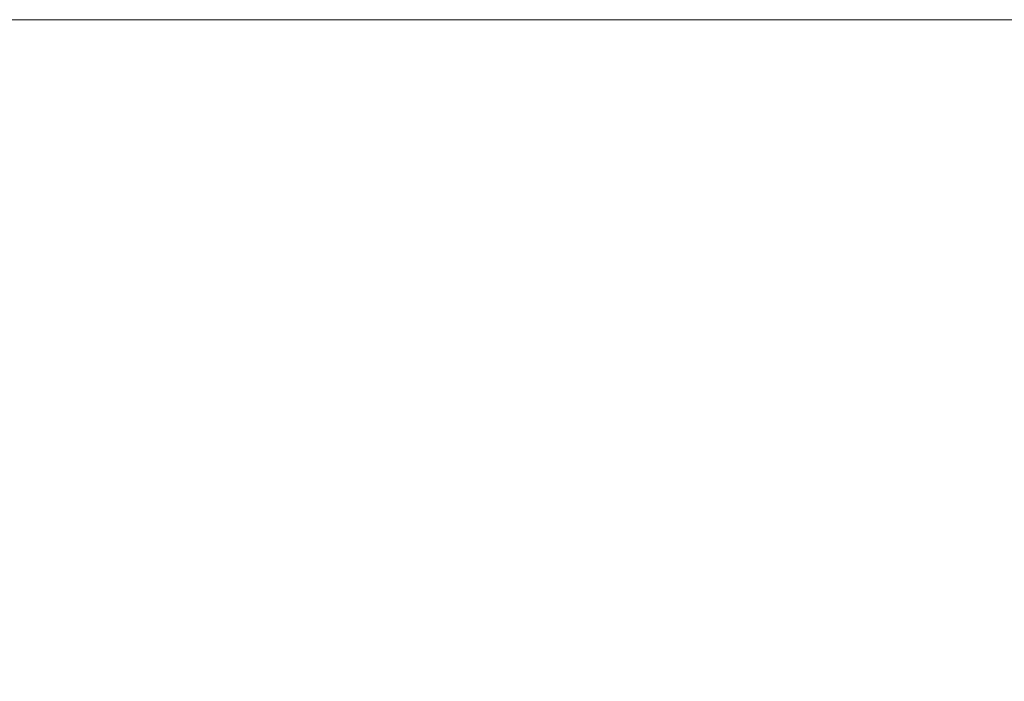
# Model space of a CAD drawing. Header units: centimetres. Extents: x -26.3 to 27.5, y 4.2 to 67.9.
# Tile 213 of 256: x -8.1744 to -8.1524, y 5.9854 to 6.0002. Entities that reach past the tile are written whole.
import ezdxf

# ---------------------------------------------------------------- set-up
doc = ezdxf.new("R2010")
doc.units = ezdxf.units.CM
doc.header["$LTSCALE"] = 2.54
doc.layers.add('Lucido design-1', color=7, linetype='Continuous')

# ---------------------------------------------------------------- blocks, each defined once
blk = doc.blocks.new('Gruppo-2-1')
at = {"color": 7, "linetype": 'Continuous', "lineweight": 9}
for points, invisible_edges in [([(27.113463, 6.000165, -1111.111089), (27.113463, 6.000212, -1111.114164), (-25.986537, 6.000212, -1111.114164), (-25.986537, 6.000165, -1111.111089)], 8), ([(-25.986537, 6.000212, -1111.114164), (9.213463, 6.000212, -1111.314164), (-8.086537, 6.000212, -1111.314164)], 9), ([(-8.086537, 6.000212, -1111.314164), (-8.087627, 6.000212, -1111.314167), (-25.986537, 6.000212, -1111.114164)], 10), ([(9.213463, 6.000212, -1111.314164), (-25.986537, 6.000212, -1111.114164), (27.113463, 6.000212, -1111.114164)], 9), ([(-8.087627, 6.000212, -1111.314167), (-8.09308, 6.000212, -1111.314304), (-8.095487, 6.000212, -1111.314364), (-25.986537, 6.000212, -1111.114164)], 12), ([(-8.095487, 6.000212, -1111.314364), (-8.099615, 6.000212, -1111.314634), (-8.103637, 6.000212, -1111.314896), (-25.986537, 6.000212, -1111.114164)], 12), ([(-8.103637, 6.000212, -1111.314896), (-8.111765, 6.000212, -1111.315761), (-25.986537, 6.000212, -1111.114164)], 10), ([(-8.111765, 6.000212, -1111.315761), (-8.119859, 6.000212, -1111.316959), (-25.986537, 6.000212, -1111.114164)], 10), ([(-8.119859, 6.000212, -1111.316959), (-8.127904, 6.000212, -1111.318489), (-25.986537, 6.000212, -1111.114164)], 10), ([(-8.127904, 6.000212, -1111.318489), (-8.131943, 6.000212, -1111.319429), (-8.135887, 6.000212, -1111.320348), (-25.986537, 6.000212, -1111.114164)], 12), ([(-8.135887, 6.000212, -1111.320348), (-8.143794, 6.000212, -1111.322535), (-25.986537, 6.000212, -1111.114164)], 10), ([(-8.143794, 6.000212, -1111.322535), (-8.151611, 6.000212, -1111.325047), (-25.986537, 6.000212, -1111.114164)], 10), ([(-8.151611, 6.000212, -1111.325047), (-8.159326, 6.000212, -1111.32788), (-25.986537, 6.000212, -1111.114164)], 10), ([(-8.159326, 6.000212, -1111.32788), (-8.163058, 6.000212, -1111.329427), (-8.166924, 6.000212, -1111.33103), (-25.986537, 6.000212, -1111.114164)], 12), ([(-8.166924, 6.000212, -1111.33103), (-8.174393, 6.000212, -1111.334494), (-25.986537, 6.000212, -1111.114164)], 10), ([(27.113463, 6.000165, -1147.211089), (27.113463, 6.000212, -1147.214164), (-25.986537, 6.000212, -1147.214164), (-25.986537, 6.000165, -1147.211089)], 8), ([(-25.986537, 6.000212, -1147.214164), (9.213463, 6.000212, -1147.414164), (-8.086537, 6.000212, -1147.414164)], 9), ([(-25.986537, 6.000212, -1147.214164), (-8.095487, 6.000212, -1147.414364), (-8.099349, 6.000212, -1147.414616)], 9), ([(-8.086537, 6.000212, -1147.414164), (-8.087627, 6.000212, -1147.414167), (-25.986537, 6.000212, -1147.214164)], 10), ([(9.213463, 6.000212, -1147.414164), (-25.986537, 6.000212, -1147.214164), (27.113463, 6.000212, -1147.214164)], 9), ([(-8.087627, 6.000212, -1147.414167), (-8.092947, 6.000212, -1147.414301), (-8.095487, 6.000212, -1147.414364), (-25.986537, 6.000212, -1147.214164)], 12), ([(-8.099349, 6.000212, -1147.414616), (-8.103637, 6.000212, -1147.414896), (-25.986537, 6.000212, -1147.214164)], 10), ([(-8.103637, 6.000212, -1147.414896), (-8.111765, 6.000212, -1147.415761), (-25.986537, 6.000212, -1147.214164)], 10), ([(-8.111765, 6.000212, -1147.415761), (-8.119859, 6.000212, -1147.416959), (-25.986537, 6.000212, -1147.214164)], 10), ([(-8.119859, 6.000212, -1147.416959), (-8.127904, 6.000212, -1147.418489), (-25.986537, 6.000212, -1147.214164)], 10), ([(-8.127904, 6.000212, -1147.418489), (-8.135887, 6.000212, -1147.420348), (-25.986537, 6.000212, -1147.214164)], 10), ([(-25.986537, 6.000212, -1147.214164), (-8.151611, 6.000212, -1147.425047), (-8.155596, 6.000212, -1147.42651)], 9), ([(-8.135887, 6.000212, -1147.420348), (-8.143794, 6.000212, -1147.422535), (-25.986537, 6.000212, -1147.214164)], 10), ([(-8.143794, 6.000212, -1147.422535), (-8.151611, 6.000212, -1147.425047), (-25.986537, 6.000212, -1147.214164)], 10), ([(-8.155596, 6.000212, -1147.42651), (-8.159326, 6.000212, -1147.42788), (-25.986537, 6.000212, -1147.214164)], 10), ([(-8.159326, 6.000212, -1147.42788), (-8.166924, 6.000212, -1147.43103), (-25.986537, 6.000212, -1147.214164)], 10), ([(-8.166924, 6.000212, -1147.43103), (-8.174393, 6.000212, -1147.434494), (-25.986537, 6.000212, -1147.214164)], 10), ([(-25.986537, 6.000165, -1111.111089), (-25.986537, 6.000098, -1111.109803), (27.113463, 6.000098, -1111.109803), (27.113463, 6.000165, -1111.111089)], 10), ([(-25.986537, 6.000165, -1147.211089), (-25.986537, 6.000098, -1147.209803), (27.113463, 6.000098, -1147.209803), (27.113463, 6.000165, -1147.211089)], 10), ([(27.113463, 5.999951, -1111.106944), (27.113463, 6.000098, -1111.109803), (-25.986537, 6.000098, -1111.109803), (-25.986537, 5.999951, -1111.106944)], 10), ([(27.113463, 5.999951, -1147.206944), (27.113463, 6.000098, -1147.209803), (-25.986537, 6.000098, -1147.209803), (-25.986537, 5.999951, -1147.206944)], 10), ([(-8.173578, 6.000161, -1111.337664), (-8.179306, 6.000161, -1111.340606), (-8.181719, 6.000212, -1111.338265), (-8.174393, 6.000212, -1111.334494)], 11), ([(-8.171895, 6.000158, -1147.436918), (-8.177532, 6.000158, -1147.439745), (-8.181719, 6.000212, -1147.438265), (-8.174393, 6.000212, -1147.434494)], 11), ([(-8.172161, 6.000007, -1111.340536), (-8.177796, 6.000007, -1111.34343), (-8.179306, 6.000161, -1111.340606), (-8.173578, 6.000161, -1111.337664)], 15), ([(-8.170476, 5.999998, -1147.439863), (-8.17602, 5.999998, -1147.442643), (-8.177532, 6.000158, -1147.439745), (-8.171895, 6.000158, -1147.436918)], 15), ([(-8.167756, 6.000161, -1111.334911), (-8.173578, 6.000161, -1111.337664), (-8.174393, 6.000212, -1111.334494), (-8.166924, 6.000212, -1111.33103)], 11), ([(-8.16617, 6.000158, -1147.434273), (-8.171895, 6.000158, -1147.436918), (-8.174393, 6.000212, -1147.434494), (-8.166924, 6.000212, -1147.43103)], 11), ([(-8.166435, 6.000007, -1111.337827), (-8.172161, 6.000007, -1111.340536), (-8.173578, 6.000161, -1111.337664), (-8.167756, 6.000161, -1111.334911)], 15), ([(-8.164847, 5.999998, -1147.437262), (-8.170476, 5.999998, -1147.439863), (-8.171895, 6.000158, -1147.436918), (-8.16617, 6.000158, -1147.434273)], 15), ([(-8.161848, 6.000161, -1111.332349), (-8.167756, 6.000161, -1111.334911), (-8.166924, 6.000212, -1111.33103), (-8.163058, 6.000212, -1111.329427)], 11), ([(-8.160622, 6.000007, -1111.335307), (-8.166435, 6.000007, -1111.337827), (-8.167756, 6.000161, -1111.334911), (-8.161848, 6.000161, -1111.332349)], 15), ([(-8.160363, 6.000158, -1147.431813), (-8.16617, 6.000158, -1147.434273), (-8.166924, 6.000212, -1147.43103), (-8.159326, 6.000212, -1147.42788)], 11), ([(-8.159136, 5.999998, -1147.434843), (-8.164847, 5.999998, -1147.437262), (-8.16617, 6.000158, -1147.434273), (-8.160363, 6.000158, -1147.431813)], 15), ([(-8.155858, 6.000161, -1111.329983), (-8.161848, 6.000161, -1111.332349), (-8.163058, 6.000212, -1111.329427), (-8.159326, 6.000212, -1111.32788)], 11), ([(-8.154731, 6.000007, -1111.332979), (-8.160622, 6.000007, -1111.335307), (-8.161848, 6.000161, -1111.332349), (-8.155858, 6.000161, -1111.329983)], 15), ([(-8.15448, 6.000158, -1147.429541), (-8.160363, 6.000158, -1147.431813), (-8.159326, 6.000212, -1147.42788), (-8.155596, 6.000212, -1147.42651)], 11), ([(-8.153352, 5.999998, -1147.432608), (-8.159136, 5.999998, -1147.434843), (-8.160363, 6.000158, -1147.431813), (-8.15448, 6.000158, -1147.429541)], 15), ([(-8.149795, 6.000161, -1111.327813), (-8.155858, 6.000161, -1111.329983), (-8.159326, 6.000212, -1111.32788), (-8.151611, 6.000212, -1111.325047)], 11), ([(-8.148766, 6.000007, -1111.330845), (-8.154731, 6.000007, -1111.332979), (-8.155858, 6.000161, -1111.329983), (-8.149795, 6.000161, -1111.327813)], 15), ([(-8.148528, 6.000158, -1147.427458), (-8.15448, 6.000158, -1147.429541), (-8.155596, 6.000212, -1147.42651), (-8.151611, 6.000212, -1147.425047)], 11), ([(-8.147498, 5.999998, -1147.43056), (-8.153352, 5.999998, -1147.432608), (-8.15448, 6.000158, -1147.429541), (-8.148528, 6.000158, -1147.427458)], 15), ([(-25.986537, 5.999951, -1111.106944), (-25.986537, 5.999812, -1111.10545), (27.113463, 5.999812, -1111.10545), (27.113463, 5.999951, -1111.106944)], 10), ([(-25.986537, 5.999951, -1147.206944), (-25.986537, 5.999812, -1147.20545), (27.113463, 5.999812, -1147.20545), (27.113463, 5.999951, -1147.206944)], 10), ([(-8.170748, 5.99975, -1111.343401), (-8.17629, 5.99975, -1111.346248), (-8.177796, 6.000007, -1111.34343), (-8.172161, 6.000007, -1111.340536)], 15), ([(-8.169061, 5.99973, -1147.442801), (-8.174511, 5.99973, -1147.445534), (-8.17602, 5.999998, -1147.442643), (-8.170476, 5.999998, -1147.439863)], 15), ([(-8.165116, 5.99975, -1111.340738), (-8.170748, 5.99975, -1111.343401), (-8.172161, 6.000007, -1111.340536), (-8.166435, 6.000007, -1111.337827)], 15), ([(-8.163526, 5.99973, -1147.440244), (-8.169061, 5.99973, -1147.442801), (-8.170476, 5.999998, -1147.439863), (-8.164847, 5.999998, -1147.437262)], 15), ([(-8.159399, 5.99975, -1111.338259), (-8.165116, 5.99975, -1111.340738), (-8.166435, 6.000007, -1111.337827), (-8.160622, 6.000007, -1111.335307)], 15), ([(-8.157913, 5.99973, -1147.437866), (-8.163526, 5.99973, -1147.440244), (-8.164847, 5.999998, -1147.437262), (-8.159136, 5.999998, -1147.434843)], 15), ([(-8.153605, 5.99975, -1111.33597), (-8.159399, 5.99975, -1111.338259), (-8.160622, 6.000007, -1111.335307), (-8.154731, 6.000007, -1111.332979)], 15), ([(-8.152225, 5.99973, -1147.435669), (-8.157913, 5.99973, -1147.437866), (-8.159136, 5.999998, -1147.434843), (-8.153352, 5.999998, -1147.432608)], 15), ([(-8.147739, 5.99975, -1111.333871), (-8.153605, 5.99975, -1111.33597), (-8.154731, 6.000007, -1111.332979), (-8.148766, 6.000007, -1111.330845)], 15), ([(-8.14647, 5.99973, -1147.433655), (-8.152225, 5.99973, -1147.435669), (-8.153352, 5.999998, -1147.432608), (-8.147498, 5.999998, -1147.43056)], 15), ([(27.113463, 5.999565, -1111.102807), (27.113463, 5.999812, -1111.10545), (-25.986537, 5.999812, -1111.10545), (-25.986537, 5.999565, -1111.102807)], 10), ([(27.113463, 5.999565, -1147.202807), (27.113463, 5.999812, -1147.20545), (-25.986537, 5.999812, -1147.20545), (-25.986537, 5.999565, -1147.202807)], 10), ([(-8.173008, 5.999356, -1147.448417), (-8.178276, 5.999356, -1147.451273), (-8.179871, 5.99973, -1147.448441), (-8.174511, 5.99973, -1147.445534)], 15), ([(-8.169339, 5.999391, -1111.346258), (-8.174789, 5.999391, -1111.349057), (-8.17629, 5.99975, -1111.346248), (-8.170748, 5.99975, -1111.343401)], 15), ([(-8.167651, 5.999356, -1147.44573), (-8.173008, 5.999356, -1147.448417), (-8.174511, 5.99973, -1147.445534), (-8.169061, 5.99973, -1147.442801)], 15), ([(-8.163801, 5.999391, -1111.343639), (-8.169339, 5.999391, -1111.346258), (-8.170748, 5.99975, -1111.343401), (-8.165116, 5.99975, -1111.340738)], 15), ([(-8.162211, 5.999356, -1147.443217), (-8.167651, 5.999356, -1147.44573), (-8.169061, 5.99973, -1147.442801), (-8.163526, 5.99973, -1147.440244)], 15), ([(-8.15818, 5.999391, -1111.341202), (-8.163801, 5.999391, -1111.343639), (-8.165116, 5.99975, -1111.340738), (-8.159399, 5.99975, -1111.338259)], 15), ([(-8.156693, 5.999356, -1147.440879), (-8.162211, 5.999356, -1147.443217), (-8.163526, 5.99973, -1147.440244), (-8.157913, 5.99973, -1147.437866)], 15), ([(-8.152483, 5.999391, -1111.338951), (-8.15818, 5.999391, -1111.341202), (-8.159399, 5.99975, -1111.338259), (-8.153605, 5.99975, -1111.33597)], 15), ([(-8.151102, 5.999356, -1147.43872), (-8.156693, 5.999356, -1147.440879), (-8.157913, 5.99973, -1147.437866), (-8.152225, 5.99973, -1147.435669)], 15), ([(-8.146715, 5.999391, -1111.336887), (-8.152483, 5.999391, -1111.338951), (-8.153605, 5.99975, -1111.33597), (-8.147739, 5.99975, -1111.333871)], 15), ([(-25.986537, 5.999565, -1111.102807), (-25.986537, 5.999336, -1111.101114), (27.113463, 5.999336, -1111.101114), (27.113463, 5.999565, -1111.102807)], 10), ([(-25.986537, 5.999565, -1147.202807), (-25.986537, 5.999336, -1147.201114), (27.113463, 5.999336, -1147.201114), (27.113463, 5.999565, -1147.202807)], 10), ([(27.113463, 5.999007, -1111.098686), (27.113463, 5.999336, -1111.101114), (-25.986537, 5.999336, -1111.101114), (-25.986537, 5.999007, -1111.098686)], 10), ([(27.113463, 5.999007, -1147.198686), (27.113463, 5.999336, -1147.201114), (-25.986537, 5.999336, -1147.201114), (-25.986537, 5.999007, -1147.198686)], 10), ([(-8.173293, 5.99893, -1111.351855), (-8.178557, 5.99893, -1111.354781), (-8.180144, 5.999391, -1111.352033), (-8.174789, 5.999391, -1111.349057)], 15), ([(-8.171511, 5.998876, -1147.451286), (-8.176687, 5.998876, -1147.454094), (-8.178276, 5.999356, -1147.451273), (-8.173008, 5.999356, -1147.448417)], 15), ([(-8.167936, 5.99893, -1111.349104), (-8.173293, 5.99893, -1111.351855), (-8.174789, 5.999391, -1111.349057), (-8.169339, 5.999391, -1111.346258)], 15), ([(-8.166246, 5.998876, -1147.448647), (-8.171511, 5.998876, -1147.451286), (-8.173008, 5.999356, -1147.448417), (-8.167651, 5.999356, -1147.44573)], 15), ([(-8.162492, 5.99893, -1111.346529), (-8.167936, 5.99893, -1111.349104), (-8.169339, 5.999391, -1111.346258), (-8.163801, 5.999391, -1111.343639)], 15), ([(-8.1609, 5.998876, -1147.446177), (-8.166246, 5.998876, -1147.448647), (-8.167651, 5.999356, -1147.44573), (-8.162211, 5.999356, -1147.443217)], 15), ([(-8.156966, 5.99893, -1111.344133), (-8.162492, 5.99893, -1111.346529), (-8.163801, 5.999391, -1111.343639), (-8.15818, 5.999391, -1111.341202)], 15), ([(-8.155478, 5.998876, -1147.44388), (-8.1609, 5.998876, -1147.446177), (-8.162211, 5.999356, -1147.443217), (-8.156693, 5.999356, -1147.440879)], 15), ([(-8.151365, 5.99893, -1111.34192), (-8.156966, 5.99893, -1111.344133), (-8.15818, 5.999391, -1111.341202), (-8.152483, 5.999391, -1111.338951)], 15), ([(-8.149985, 5.998876, -1147.441758), (-8.155478, 5.998876, -1147.44388), (-8.156693, 5.999356, -1147.440879), (-8.151102, 5.999356, -1147.43872)], 15), ([(-8.145695, 5.99893, -1111.339891), (-8.151365, 5.99893, -1111.34192), (-8.152483, 5.999391, -1111.338951), (-8.146715, 5.999391, -1111.336887)], 15), ([(-25.986537, 5.999007, -1111.098686), (-25.986537, 5.998672, -1111.096803), (27.113463, 5.998672, -1111.096803), (27.113463, 5.999007, -1111.098686)], 10), ([(-25.986537, 5.999007, -1147.198686), (-25.986537, 5.998672, -1147.196803), (27.113463, 5.998672, -1147.196803), (27.113463, 5.999007, -1147.198686)], 10), ([(-8.171806, 5.998368, -1111.354638), (-8.176979, 5.998368, -1111.357514), (-8.178557, 5.99893, -1111.354781), (-8.173293, 5.99893, -1111.351855)], 15), ([(-8.170021, 5.998291, -1147.454141), (-8.175107, 5.998291, -1147.456899), (-8.176687, 5.998876, -1147.454094), (-8.171511, 5.998876, -1147.451286)], 15), ([(-8.16654, 5.998368, -1111.351934), (-8.171806, 5.998368, -1111.354638), (-8.173293, 5.99893, -1111.351855), (-8.167936, 5.99893, -1111.349104)], 15), ([(-8.164849, 5.998291, -1147.451547), (-8.170021, 5.998291, -1147.454141), (-8.171511, 5.998876, -1147.451286), (-8.166246, 5.998876, -1147.448647)], 15), ([(-8.16119, 5.998368, -1111.349403), (-8.16654, 5.998368, -1111.351934), (-8.167936, 5.99893, -1111.349104), (-8.162492, 5.99893, -1111.346529)], 15), ([(-8.159597, 5.998291, -1147.449121), (-8.164849, 5.998291, -1147.451547), (-8.166246, 5.998876, -1147.448647), (-8.1609, 5.998876, -1147.446177)], 15), ([(-8.155759, 5.998368, -1111.347049), (-8.16119, 5.998368, -1111.349403), (-8.162492, 5.99893, -1111.346529), (-8.156966, 5.99893, -1111.344133)], 15), ([(-8.15427, 5.998291, -1147.446864), (-8.159597, 5.998291, -1147.449121), (-8.1609, 5.998876, -1147.446177), (-8.155478, 5.998876, -1147.44388)], 15), ([(-8.150254, 5.998368, -1111.344873), (-8.155759, 5.998368, -1111.347049), (-8.156966, 5.99893, -1111.344133), (-8.151365, 5.99893, -1111.34192)], 15), ([(-8.148873, 5.998291, -1147.444779), (-8.15427, 5.998291, -1147.446864), (-8.155478, 5.998876, -1147.44388), (-8.149985, 5.998876, -1147.441758)], 15), ([(27.113463, 5.998277, -1111.094589), (27.113463, 5.998672, -1111.096803), (-25.986537, 5.998672, -1111.096803), (-25.986537, 5.998277, -1111.094589)], 10), ([(27.113463, 5.998277, -1147.194589), (27.113463, 5.998672, -1147.196803), (-25.986537, 5.998672, -1147.196803), (-25.986537, 5.998277, -1147.194589)], 10), ([(-8.170327, 5.997705, -1111.357404), (-8.175411, 5.997705, -1111.36023), (-8.176979, 5.998368, -1111.357514), (-8.171806, 5.998368, -1111.354638)], 15), ([(-8.165153, 5.997705, -1111.354747), (-8.170327, 5.997705, -1111.357404), (-8.171806, 5.998368, -1111.354638), (-8.16654, 5.998368, -1111.351934)], 15), ([(-8.159895, 5.997705, -1111.35226), (-8.165153, 5.997705, -1111.354747), (-8.16654, 5.998368, -1111.351934), (-8.16119, 5.998368, -1111.349403)], 15), ([(-8.154559, 5.997705, -1111.349946), (-8.159895, 5.997705, -1111.35226), (-8.16119, 5.998368, -1111.349403), (-8.155759, 5.998368, -1111.347049)], 15), ([(-8.149149, 5.997705, -1111.347809), (-8.154559, 5.997705, -1111.349946), (-8.155759, 5.998368, -1111.347049), (-8.150254, 5.998368, -1111.344873)], 15), ([(-25.986537, 5.998277, -1111.094589), (-25.986537, 5.99782, -1111.092525), (27.113463, 5.99782, -1111.092525), (27.113463, 5.998277, -1111.094589)], 10), ([(-25.986537, 5.998277, -1147.194589), (-25.986537, 5.99782, -1147.192525), (27.113463, 5.99782, -1147.192525), (27.113463, 5.998277, -1147.194589)], 10), ([(-8.173538, 5.9976, -1147.459686), (-8.178444, 5.9976, -1147.462554), (-8.180103, 5.998291, -1147.459818), (-8.175107, 5.998291, -1147.456899)], 15), ([(-8.168542, 5.9976, -1147.456977), (-8.173538, 5.9976, -1147.459686), (-8.175107, 5.998291, -1147.456899), (-8.170021, 5.998291, -1147.454141)], 15), ([(-8.163462, 5.9976, -1147.454429), (-8.168542, 5.9976, -1147.456977), (-8.170021, 5.998291, -1147.454141), (-8.164849, 5.998291, -1147.451547)], 15), ([(-8.158302, 5.9976, -1147.452046), (-8.163462, 5.9976, -1147.454429), (-8.164849, 5.998291, -1147.451547), (-8.159597, 5.998291, -1147.449121)], 15), ([(-8.153069, 5.9976, -1147.449829), (-8.158302, 5.9976, -1147.452046), (-8.159597, 5.998291, -1147.449121), (-8.15427, 5.998291, -1147.446864)], 15), ([(-8.147768, 5.9976, -1147.447781), (-8.153069, 5.9976, -1147.449829), (-8.15427, 5.998291, -1147.446864), (-8.148873, 5.998291, -1147.444779)], 15), ([(27.113463, 5.997377, -1111.090522), (27.113463, 5.99782, -1111.092525), (-25.986537, 5.99782, -1111.092525), (-25.986537, 5.997377, -1111.090522)], 10), ([(27.113463, 5.997377, -1147.190522), (27.113463, 5.99782, -1147.192525), (-25.986537, 5.99782, -1147.192525), (-25.986537, 5.997377, -1147.190522)], 10), ([(-8.173855, 5.996941, -1111.362926), (-8.178756, 5.996941, -1111.365864), (-8.1804, 5.997705, -1111.36322), (-8.175411, 5.997705, -1111.36023)], 15), ([(-8.16886, 5.996941, -1111.36015), (-8.173855, 5.996941, -1111.362926), (-8.175411, 5.997705, -1111.36023), (-8.170327, 5.997705, -1111.357404)], 15), ([(-8.163776, 5.996941, -1111.357539), (-8.16886, 5.996941, -1111.36015), (-8.170327, 5.997705, -1111.357404), (-8.165153, 5.997705, -1111.354747)], 15), ([(-8.15861, 5.996941, -1111.355096), (-8.163776, 5.996941, -1111.357539), (-8.165153, 5.997705, -1111.354747), (-8.159895, 5.997705, -1111.35226)], 15), ([(-8.153367, 5.996941, -1111.352823), (-8.15861, 5.996941, -1111.355096), (-8.159895, 5.997705, -1111.35226), (-8.154559, 5.997705, -1111.349946)], 15), ([(-8.148052, 5.996941, -1111.350722), (-8.153367, 5.996941, -1111.352823), (-8.154559, 5.997705, -1111.349946), (-8.149149, 5.997705, -1111.347809)], 15), ([(-8.17198, 5.996805, -1147.462452), (-8.176799, 5.996805, -1147.465268), (-8.178444, 5.9976, -1147.462554), (-8.173538, 5.9976, -1147.459686)], 15), ([(-8.167074, 5.996805, -1147.459791), (-8.17198, 5.996805, -1147.462452), (-8.173538, 5.9976, -1147.459686), (-8.168542, 5.9976, -1147.456977)], 15), ([(-8.162084, 5.996805, -1147.457289), (-8.167074, 5.996805, -1147.459791), (-8.168542, 5.9976, -1147.456977), (-8.163462, 5.9976, -1147.454429)], 15), ([(-8.157017, 5.996805, -1147.454948), (-8.162084, 5.996805, -1147.457289), (-8.163462, 5.9976, -1147.454429), (-8.158302, 5.9976, -1147.452046)], 15), ([(-8.151878, 5.996805, -1147.452771), (-8.157017, 5.996805, -1147.454948), (-8.158302, 5.9976, -1147.452046), (-8.153069, 5.9976, -1147.449829)], 15), ([(-8.146672, 5.996805, -1147.45076), (-8.151878, 5.996805, -1147.452771), (-8.153069, 5.9976, -1147.449829), (-8.147768, 5.9976, -1147.447781)], 15), ([(-25.986537, 5.997377, -1111.090522), (-25.986537, 5.996784, -1111.088288), (27.113463, 5.996784, -1111.088288), (27.113463, 5.997377, -1111.090522)], 10), ([(-25.986537, 5.997377, -1147.190522), (-25.986537, 5.996784, -1147.188288), (27.113463, 5.996784, -1147.188288), (27.113463, 5.997377, -1147.190522)], 10), ([(-8.172311, 5.996079, -1111.3656), (-8.177126, 5.996079, -1111.368486), (-8.178756, 5.996941, -1111.365864), (-8.173855, 5.996941, -1111.362926)], 15), ([(-8.170436, 5.995906, -1147.465193), (-8.175168, 5.995906, -1147.467959), (-8.176799, 5.996805, -1147.465268), (-8.17198, 5.996805, -1147.462452)], 15), ([(-8.167404, 5.996079, -1111.362873), (-8.172311, 5.996079, -1111.3656), (-8.173855, 5.996941, -1111.362926), (-8.16886, 5.996941, -1111.36015)], 15), ([(-8.165618, 5.995906, -1147.462581), (-8.170436, 5.995906, -1147.465193), (-8.17198, 5.996805, -1147.462452), (-8.167074, 5.996805, -1147.459791)], 15), ([(-8.162411, 5.996079, -1111.360308), (-8.167404, 5.996079, -1111.362873), (-8.16886, 5.996941, -1111.36015), (-8.163776, 5.996941, -1111.357539)], 15), ([(-8.160719, 5.995906, -1147.460124), (-8.165618, 5.995906, -1147.462581), (-8.167074, 5.996805, -1147.459791), (-8.162084, 5.996805, -1147.457289)], 15), ([(-8.157336, 5.996079, -1111.357908), (-8.162411, 5.996079, -1111.360308), (-8.163776, 5.996941, -1111.357539), (-8.15861, 5.996941, -1111.355096)], 15), ([(-8.155744, 5.995906, -1147.457825), (-8.160719, 5.995906, -1147.460124), (-8.162084, 5.996805, -1147.457289), (-8.157017, 5.996805, -1147.454948)], 15), ([(-8.152186, 5.996079, -1111.355675), (-8.157336, 5.996079, -1111.357908), (-8.15861, 5.996941, -1111.355096), (-8.153367, 5.996941, -1111.352823)], 15), ([(-8.150697, 5.995906, -1147.455688), (-8.155744, 5.995906, -1147.457825), (-8.157017, 5.996805, -1147.454948), (-8.151878, 5.996805, -1147.452771)], 15), ([(-8.146965, 5.996079, -1111.353612), (-8.152186, 5.996079, -1111.355675), (-8.153367, 5.996941, -1111.352823), (-8.148052, 5.996941, -1111.350722)], 15), ([(27.113463, 5.996307, -1111.086492), (27.113463, 5.996784, -1111.088288), (-25.986537, 5.996784, -1111.088288), (-25.986537, 5.996307, -1111.086492)], 10), ([(27.113463, 5.996307, -1147.186492), (27.113463, 5.996784, -1147.188288), (-25.986537, 5.996784, -1147.188288), (-25.986537, 5.996307, -1147.186492)], 10), ([(-25.986537, 5.996307, -1111.086492), (-25.986537, 5.995564, -1111.0841), (27.113463, 5.995564, -1111.0841), (27.113463, 5.996307, -1111.086492)], 10), ([(-25.986537, 5.996307, -1147.186492), (-25.986537, 5.995564, -1147.1841), (27.113463, 5.995564, -1147.1841), (27.113463, 5.996307, -1147.186492)], 10), ([(-8.173553, 5.994905, -1147.470623), (-8.178109, 5.994905, -1147.473486), (-8.179808, 5.995906, -1147.470875), (-8.175168, 5.995906, -1147.467959)], 15), ([(-8.170782, 5.995118, -1111.368248), (-8.175511, 5.995118, -1111.371083), (-8.177126, 5.996079, -1111.368486), (-8.172311, 5.996079, -1111.3656)], 15), ([(-8.168907, 5.994905, -1147.467908), (-8.173553, 5.994905, -1147.470623), (-8.175168, 5.995906, -1147.467959), (-8.170436, 5.995906, -1147.465193)], 15), ([(-8.165963, 5.995118, -1111.36557), (-8.170782, 5.995118, -1111.368248), (-8.172311, 5.996079, -1111.3656), (-8.167404, 5.996079, -1111.362873)], 15), ([(-8.164177, 5.994905, -1147.465343), (-8.168907, 5.994905, -1147.467908), (-8.170436, 5.995906, -1147.465193), (-8.165618, 5.995906, -1147.462581)], 15), ([(-8.161058, 5.995118, -1111.363051), (-8.165963, 5.995118, -1111.36557), (-8.167404, 5.996079, -1111.362873), (-8.162411, 5.996079, -1111.360308)], 15), ([(-8.159367, 5.994905, -1147.462931), (-8.164177, 5.994905, -1147.465343), (-8.165618, 5.995906, -1147.462581), (-8.160719, 5.995906, -1147.460124)], 15), ([(-8.156074, 5.995118, -1111.360693), (-8.161058, 5.995118, -1111.363051), (-8.162411, 5.996079, -1111.360308), (-8.157336, 5.996079, -1111.357908)], 15), ([(-8.154483, 5.994905, -1147.460674), (-8.159367, 5.994905, -1147.462931), (-8.160719, 5.995906, -1147.460124), (-8.155744, 5.995906, -1147.457825)], 15), ([(-8.151015, 5.995118, -1111.3585), (-8.156074, 5.995118, -1111.360693), (-8.157336, 5.996079, -1111.357908), (-8.152186, 5.996079, -1111.355675)], 15), ([(-8.149528, 5.994905, -1147.458575), (-8.154483, 5.994905, -1147.460674), (-8.155744, 5.995906, -1147.457825), (-8.150697, 5.995906, -1147.455688)], 15), ([(27.113463, 5.995069, -1111.082507), (27.113463, 5.995564, -1111.0841), (-25.986537, 5.995564, -1111.0841), (-25.986537, 5.995069, -1111.082507)], 10), ([(27.113463, 5.995069, -1147.182507), (27.113463, 5.995564, -1147.1841), (-25.986537, 5.995564, -1147.1841), (-25.986537, 5.995069, -1147.182507)], 10), ([(-25.986537, 5.995069, -1111.082507), (-25.986537, 5.994162, -1111.079969), (27.113463, 5.994162, -1111.079969), (27.113463, 5.995069, -1111.082507)], 10), ([(-25.986537, 5.995069, -1147.182507), (-25.986537, 5.994162, -1147.179969), (27.113463, 5.994162, -1147.179969), (27.113463, 5.995069, -1147.182507)], 10), ([(-8.173913, 5.994059, -1111.373652), (-8.178464, 5.994059, -1111.376586), (-8.180145, 5.995118, -1111.37407), (-8.175511, 5.995118, -1111.371083)], 15), ([(-8.169269, 5.994059, -1111.370868), (-8.173913, 5.994059, -1111.373652), (-8.175511, 5.995118, -1111.371083), (-8.170782, 5.995118, -1111.368248)], 15), ([(-8.164536, 5.994059, -1111.368238), (-8.169269, 5.994059, -1111.370868), (-8.170782, 5.995118, -1111.368248), (-8.165963, 5.995118, -1111.36557)], 15), ([(-8.15972, 5.994059, -1111.365764), (-8.164536, 5.994059, -1111.368238), (-8.165963, 5.995118, -1111.36557), (-8.161058, 5.995118, -1111.363051)], 15), ([(-8.154825, 5.994059, -1111.363449), (-8.15972, 5.994059, -1111.365764), (-8.161058, 5.995118, -1111.363051), (-8.156074, 5.995118, -1111.360693)], 15), ([(-8.149858, 5.994059, -1111.361296), (-8.154825, 5.994059, -1111.363449), (-8.156074, 5.995118, -1111.360693), (-8.151015, 5.995118, -1111.3585)], 15), ([(-8.171956, 5.993803, -1147.473258), (-8.176428, 5.993803, -1147.476068), (-8.178109, 5.994905, -1147.473486), (-8.173553, 5.994905, -1147.470623)], 15), ([(-8.167395, 5.993803, -1147.470592), (-8.171956, 5.993803, -1147.473258), (-8.173553, 5.994905, -1147.470623), (-8.168907, 5.994905, -1147.467908)], 15), ([(-8.162752, 5.993803, -1147.468075), (-8.167395, 5.993803, -1147.470592), (-8.168907, 5.994905, -1147.467908), (-8.164177, 5.994905, -1147.465343)], 15), ([(-8.158031, 5.993803, -1147.465707), (-8.162752, 5.993803, -1147.468075), (-8.164177, 5.994905, -1147.465343), (-8.159367, 5.994905, -1147.462931)], 15), ([(-8.153236, 5.993803, -1147.463492), (-8.158031, 5.993803, -1147.465707), (-8.159367, 5.994905, -1147.462931), (-8.154483, 5.994905, -1147.460674)], 15), ([(-8.148372, 5.993803, -1147.461431), (-8.153236, 5.993803, -1147.463492), (-8.154483, 5.994905, -1147.460674), (-8.149528, 5.994905, -1147.458575)], 15), ([(27.113463, 5.993664, -1111.078574), (27.113463, 5.994162, -1111.079969), (-25.986537, 5.994162, -1111.079969), (-25.986537, 5.993664, -1111.078574)], 10), ([(27.113463, 5.993664, -1147.178574), (27.113463, 5.994162, -1147.179969), (-25.986537, 5.994162, -1147.179969), (-25.986537, 5.993664, -1147.178574)], 10), ([(-8.172334, 5.992904, -1111.376191), (-8.176803, 5.992904, -1111.379072), (-8.178464, 5.994059, -1111.376586), (-8.173913, 5.994059, -1111.373652)], 15), ([(-8.167774, 5.992904, -1111.373458), (-8.172334, 5.992904, -1111.376191), (-8.173913, 5.994059, -1111.373652), (-8.169269, 5.994059, -1111.370868)], 15), ([(-8.163127, 5.992904, -1111.370875), (-8.167774, 5.992904, -1111.373458), (-8.169269, 5.994059, -1111.370868), (-8.164536, 5.994059, -1111.368238)], 15), ([(-8.158397, 5.992904, -1111.368446), (-8.163127, 5.992904, -1111.370875), (-8.164536, 5.994059, -1111.368238), (-8.15972, 5.994059, -1111.365764)], 15), ([(-8.153591, 5.992904, -1111.366173), (-8.158397, 5.992904, -1111.368446), (-8.15972, 5.994059, -1111.365764), (-8.154825, 5.994059, -1111.363449)], 15), ([(-8.148713, 5.992904, -1111.364058), (-8.153591, 5.992904, -1111.366173), (-8.154825, 5.994059, -1111.363449), (-8.149858, 5.994059, -1111.361296)], 15), ([(-8.170378, 5.9926, -1147.47586), (-8.174768, 5.9926, -1147.478619), (-8.176428, 5.993803, -1147.476068), (-8.171956, 5.993803, -1147.473258)], 15), ([(-8.165902, 5.9926, -1147.473244), (-8.170378, 5.9926, -1147.47586), (-8.171956, 5.993803, -1147.473258), (-8.167395, 5.993803, -1147.470592)], 15), ([(-8.161344, 5.9926, -1147.470773), (-8.165902, 5.9926, -1147.473244), (-8.167395, 5.993803, -1147.470592), (-8.162752, 5.993803, -1147.468075)], 15), ([(-8.15671, 5.9926, -1147.468449), (-8.161344, 5.9926, -1147.470773), (-8.162752, 5.993803, -1147.468075), (-8.158031, 5.993803, -1147.465707)], 15), ([(-8.152004, 5.9926, -1147.466275), (-8.15671, 5.9926, -1147.468449), (-8.158031, 5.993803, -1147.465707), (-8.153236, 5.993803, -1147.463492)], 15), ([(-8.14723, 5.9926, -1147.464252), (-8.152004, 5.9926, -1147.466275), (-8.153236, 5.993803, -1147.463492), (-8.148372, 5.993803, -1147.461431)], 15), ([(-25.986537, 5.993664, -1111.078574), (-25.986537, 5.992583, -1111.075903), (27.113463, 5.992583, -1111.075903), (27.113463, 5.993664, -1111.078574)], 10), ([(-25.986537, 5.993664, -1147.178574), (-25.986537, 5.992583, -1147.175903), (27.113463, 5.992583, -1147.175903), (27.113463, 5.993664, -1147.178574)], 10), ([(-8.170776, 5.991653, -1111.378698), (-8.175163, 5.991653, -1111.381527), (-8.176803, 5.992904, -1111.379072), (-8.172334, 5.992904, -1111.376191)], 15), ([(-8.166298, 5.991653, -1111.376014), (-8.170776, 5.991653, -1111.378698), (-8.172334, 5.992904, -1111.376191), (-8.167774, 5.992904, -1111.373458)], 15), ([(-8.161735, 5.991653, -1111.373478), (-8.166298, 5.991653, -1111.376014), (-8.167774, 5.992904, -1111.373458), (-8.163127, 5.992904, -1111.370875)], 15), ([(-8.157092, 5.991653, -1111.371093), (-8.161735, 5.991653, -1111.373478), (-8.163127, 5.992904, -1111.370875), (-8.158397, 5.992904, -1111.368446)], 15), ([(-8.152373, 5.991653, -1111.368861), (-8.157092, 5.991653, -1111.371093), (-8.158397, 5.992904, -1111.368446), (-8.153591, 5.992904, -1111.366173)], 15), ([(-8.147584, 5.991653, -1111.366785), (-8.152373, 5.991653, -1111.368861), (-8.153591, 5.992904, -1111.366173), (-8.148713, 5.992904, -1111.364058)], 15), ([(27.113463, 5.992095, -1111.074699), (27.113463, 5.992583, -1111.075903), (-25.986537, 5.992583, -1111.075903), (-25.986537, 5.992095, -1111.074699)], 10), ([(27.113463, 5.992095, -1147.174699), (27.113463, 5.992583, -1147.175903), (-25.986537, 5.992583, -1147.175903), (-25.986537, 5.992095, -1147.174699)], 10), ([(-8.17313, 5.991298, -1147.481135), (-8.177349, 5.991298, -1147.483979), (-8.179067, 5.9926, -1147.481516), (-8.174768, 5.9926, -1147.478619)], 15), ([(-8.168821, 5.991298, -1147.478428), (-8.17313, 5.991298, -1147.481135), (-8.174768, 5.9926, -1147.478619), (-8.170378, 5.9926, -1147.47586)], 15), ([(-8.164429, 5.991298, -1147.47586), (-8.168821, 5.991298, -1147.478428), (-8.170378, 5.9926, -1147.47586), (-8.165902, 5.9926, -1147.473244)], 15), ([(-8.159956, 5.991298, -1147.473435), (-8.164429, 5.991298, -1147.47586), (-8.165902, 5.9926, -1147.473244), (-8.161344, 5.9926, -1147.470773)], 15), ([(-8.155407, 5.991298, -1147.471154), (-8.159956, 5.991298, -1147.473435), (-8.161344, 5.9926, -1147.470773), (-8.15671, 5.9926, -1147.468449)], 15), ([(-8.150788, 5.991298, -1147.46902), (-8.155407, 5.991298, -1147.471154), (-8.15671, 5.9926, -1147.468449), (-8.152004, 5.9926, -1147.466275)], 15), ([(-25.986537, 5.992095, -1111.074699), (-25.986537, 5.990827, -1111.071909), (27.113463, 5.990827, -1111.071909), (27.113463, 5.992095, -1111.074699)], 10), ([(-25.986537, 5.992095, -1147.174699), (-25.986537, 5.990827, -1147.171909), (27.113463, 5.990827, -1147.171909), (27.113463, 5.992095, -1147.174699)], 10), ([(-8.173546, 5.990309, -1111.383946), (-8.17776, 5.990309, -1111.386863), (-8.179455, 5.991653, -1111.384497), (-8.175163, 5.991653, -1111.381527)], 15), ([(-8.169239, 5.990309, -1111.381169), (-8.173546, 5.990309, -1111.383946), (-8.175163, 5.991653, -1111.381527), (-8.170776, 5.991653, -1111.378698)], 15), ([(-8.164843, 5.990309, -1111.378534), (-8.169239, 5.990309, -1111.381169), (-8.170776, 5.991653, -1111.378698), (-8.166298, 5.991653, -1111.376014)], 15), ([(-8.160364, 5.990309, -1111.376045), (-8.164843, 5.990309, -1111.378534), (-8.166298, 5.991653, -1111.376014), (-8.161735, 5.991653, -1111.373478)], 15), ([(-8.155805, 5.990309, -1111.373703), (-8.160364, 5.990309, -1111.376045), (-8.161735, 5.991653, -1111.373478), (-8.157092, 5.991653, -1111.371093)], 15), ([(-8.151172, 5.990309, -1111.371512), (-8.155805, 5.990309, -1111.373703), (-8.157092, 5.991653, -1111.371093), (-8.152373, 5.991653, -1111.368861)], 15), ([(-8.171516, 5.989899, -1147.483614), (-8.175657, 5.989899, -1147.486405), (-8.177349, 5.991298, -1147.483979), (-8.17313, 5.991298, -1147.481135)], 15), ([(-8.167288, 5.989899, -1147.480957), (-8.171516, 5.989899, -1147.483614), (-8.17313, 5.991298, -1147.481135), (-8.168821, 5.991298, -1147.478428)], 15), ([(-8.162977, 5.989899, -1147.478438), (-8.167288, 5.989899, -1147.480957), (-8.168821, 5.991298, -1147.478428), (-8.164429, 5.991298, -1147.47586)], 15), ([(-8.158588, 5.989899, -1147.476057), (-8.162977, 5.989899, -1147.478438), (-8.164429, 5.991298, -1147.47586), (-8.159956, 5.991298, -1147.473435)], 15), ([(-8.154124, 5.989899, -1147.473819), (-8.158588, 5.989899, -1147.476057), (-8.159956, 5.991298, -1147.473435), (-8.155407, 5.991298, -1147.471154)], 15), ([(-8.149591, 5.989899, -1147.471725), (-8.154124, 5.989899, -1147.473819), (-8.155407, 5.991298, -1147.471154), (-8.150788, 5.991298, -1147.46902)], 15), ([(27.113463, 5.990364, -1111.07089), (27.113463, 5.990827, -1111.071909), (-25.986537, 5.990827, -1111.071909), (-25.986537, 5.990364, -1111.07089)], 10), ([(27.113463, 5.990364, -1147.17089), (27.113463, 5.990827, -1147.171909), (-25.986537, 5.990827, -1147.171909), (-25.986537, 5.990364, -1147.17089)], 10), ([(-25.986537, 5.990364, -1111.07089), (-25.986537, 5.988899, -1111.067996), (27.113463, 5.988899, -1111.067996), (27.113463, 5.990364, -1111.07089)], 10), ([(-25.986537, 5.990364, -1147.17089), (-25.986537, 5.988899, -1147.167996), (27.113463, 5.988899, -1147.167996), (27.113463, 5.990364, -1147.17089)], 10), ([(-8.171954, 5.988872, -1111.386329), (-8.176091, 5.988872, -1111.389192), (-8.17776, 5.990309, -1111.386863), (-8.173546, 5.990309, -1111.383946)], 15), ([(-8.167726, 5.988872, -1111.383602), (-8.171954, 5.988872, -1111.386329), (-8.173546, 5.990309, -1111.383946), (-8.169239, 5.990309, -1111.381169)], 15), ([(-8.16341, 5.988872, -1111.381016), (-8.167726, 5.988872, -1111.383602), (-8.169239, 5.990309, -1111.381169), (-8.164843, 5.990309, -1111.378534)], 15), ([(-8.159013, 5.988872, -1111.378572), (-8.16341, 5.988872, -1111.381016), (-8.164843, 5.990309, -1111.378534), (-8.160364, 5.990309, -1111.376045)], 15), ([(-8.154538, 5.988872, -1111.376273), (-8.159013, 5.988872, -1111.378572), (-8.160364, 5.990309, -1111.376045), (-8.155805, 5.990309, -1111.373703)], 15), ([(-8.14999, 5.988872, -1111.374122), (-8.154538, 5.988872, -1111.376273), (-8.155805, 5.990309, -1111.373703), (-8.151172, 5.990309, -1111.371512)], 15), ([(-8.173991, 5.988404, -1147.488792), (-8.177965, 5.988404, -1147.49166), (-8.179706, 5.989899, -1147.489327), (-8.175657, 5.989899, -1147.486405)], 15), ([(-8.169928, 5.988404, -1147.486054), (-8.173991, 5.988404, -1147.488792), (-8.175657, 5.989899, -1147.486405), (-8.171516, 5.989899, -1147.483614)], 15), ([(-8.165779, 5.988404, -1147.483447), (-8.169928, 5.988404, -1147.486054), (-8.171516, 5.989899, -1147.483614), (-8.167288, 5.989899, -1147.480957)], 15), ([(-8.161549, 5.988404, -1147.480974), (-8.165779, 5.988404, -1147.483447), (-8.167288, 5.989899, -1147.480957), (-8.162977, 5.989899, -1147.478438)], 15), ([(-8.157241, 5.988404, -1147.478638), (-8.161549, 5.988404, -1147.480974), (-8.162977, 5.989899, -1147.478438), (-8.158588, 5.989899, -1147.476057)], 15), ([(-8.152861, 5.988404, -1147.476442), (-8.157241, 5.988404, -1147.478638), (-8.158588, 5.989899, -1147.476057), (-8.154124, 5.989899, -1147.473819)], 15), ([(-8.148413, 5.988404, -1147.474387), (-8.152861, 5.988404, -1147.476442), (-8.154124, 5.989899, -1147.473819), (-8.149591, 5.989899, -1147.471725)], 15), ([(27.113463, 5.988473, -1111.067152), (27.113463, 5.988899, -1111.067996), (-25.986537, 5.988899, -1111.067996), (-25.986537, 5.988473, -1111.067152)], 10), ([(27.113463, 5.988473, -1147.167152), (27.113463, 5.988899, -1147.167996), (-25.986537, 5.988899, -1147.167996), (-25.986537, 5.988473, -1147.167152)], 10), ([(-8.170389, 5.987344, -1111.388672), (-8.17445, 5.987344, -1111.391482), (-8.176091, 5.988872, -1111.389192), (-8.171954, 5.988872, -1111.386329)], 15), ([(-8.166238, 5.987344, -1111.385995), (-8.170389, 5.987344, -1111.388672), (-8.171954, 5.988872, -1111.386329), (-8.167726, 5.988872, -1111.383602)], 15), ([(-8.162002, 5.987344, -1111.383456), (-8.166238, 5.987344, -1111.385995), (-8.167726, 5.988872, -1111.383602), (-8.16341, 5.988872, -1111.381016)], 15), ([(-8.157684, 5.987344, -1111.381057), (-8.162002, 5.987344, -1111.383456), (-8.16341, 5.988872, -1111.381016), (-8.159013, 5.988872, -1111.378572)], 15), ([(-8.153291, 5.987344, -1111.378801), (-8.157684, 5.987344, -1111.381057), (-8.159013, 5.988872, -1111.378572), (-8.154538, 5.988872, -1111.376273)], 15), ([(-8.148827, 5.987344, -1111.376689), (-8.153291, 5.987344, -1111.378801), (-8.154538, 5.988872, -1111.376273), (-8.14999, 5.988872, -1111.374122)], 15), ([(-25.986537, 5.988473, -1111.067152), (-25.986537, 5.986803, -1111.06417), (27.113463, 5.986803, -1111.06417), (27.113463, 5.988473, -1111.067152)], 10), ([(-25.986537, 5.988473, -1147.167152), (-25.986537, 5.986803, -1147.16417), (27.113463, 5.986803, -1147.16417), (27.113463, 5.988473, -1147.167152)], 10), ([(-8.172355, 5.986815, -1147.491138), (-8.176254, 5.986815, -1147.493952), (-8.177965, 5.988404, -1147.49166), (-8.173991, 5.988404, -1147.488792)], 15), ([(-8.168368, 5.986815, -1147.488451), (-8.172355, 5.986815, -1147.491138), (-8.173991, 5.988404, -1147.488792), (-8.169928, 5.988404, -1147.486054)], 15), ([(-8.164296, 5.986815, -1147.485893), (-8.168368, 5.986815, -1147.488451), (-8.169928, 5.988404, -1147.486054), (-8.165779, 5.988404, -1147.483447)], 15), ([(-8.160145, 5.986815, -1147.483466), (-8.164296, 5.986815, -1147.485893), (-8.165779, 5.988404, -1147.483447), (-8.161549, 5.988404, -1147.480974)], 15), ([(-8.155918, 5.986815, -1147.481174), (-8.160145, 5.986815, -1147.483466), (-8.161549, 5.988404, -1147.480974), (-8.157241, 5.988404, -1147.478638)], 15), ([(-8.15162, 5.986815, -1147.479019), (-8.155918, 5.986815, -1147.481174), (-8.157241, 5.988404, -1147.478638), (-8.152861, 5.988404, -1147.476442)], 15), ([(-8.147255, 5.986815, -1147.477002), (-8.15162, 5.986815, -1147.479019), (-8.152861, 5.988404, -1147.476442), (-8.148413, 5.988404, -1147.474387)], 15), ([(-8.172838, 5.985726, -1111.393732), (-8.176732, 5.985726, -1111.39662), (-8.178417, 5.987344, -1111.394425), (-8.17445, 5.987344, -1111.391482)], 15), ([(-8.168851, 5.985726, -1111.390973), (-8.172838, 5.985726, -1111.393732), (-8.17445, 5.987344, -1111.391482), (-8.170389, 5.987344, -1111.388672)], 15), ([(-8.164776, 5.985726, -1111.388346), (-8.168851, 5.985726, -1111.390973), (-8.170389, 5.987344, -1111.388672), (-8.166238, 5.987344, -1111.385995)], 15), ([(-8.160618, 5.985726, -1111.385853), (-8.164776, 5.985726, -1111.388346), (-8.166238, 5.987344, -1111.385995), (-8.162002, 5.987344, -1111.383456)], 15), ([(-8.15638, 5.985726, -1111.383498), (-8.160618, 5.985726, -1111.385853), (-8.162002, 5.987344, -1111.383456), (-8.157684, 5.987344, -1111.381057)], 15), ([(-8.152067, 5.985726, -1111.381283), (-8.15638, 5.985726, -1111.383498), (-8.157684, 5.987344, -1111.381057), (-8.153291, 5.987344, -1111.378801)], 15), ([(-8.147684, 5.985726, -1111.37921), (-8.152067, 5.985726, -1111.381283), (-8.153291, 5.987344, -1111.378801), (-8.148827, 5.987344, -1111.376689)], 15), ([(27.113463, 5.986425, -1111.063494), (27.113463, 5.986803, -1111.06417), (-25.986537, 5.986803, -1111.06417), (-25.986537, 5.986425, -1111.063494)], 10), ([(27.113463, 5.986425, -1147.163494), (27.113463, 5.986803, -1147.16417), (-25.986537, 5.986803, -1147.16417), (-25.986537, 5.986425, -1147.163494)], 10), ([(-8.170749, 5.985132, -1147.49344), (-8.174575, 5.985132, -1147.496201), (-8.176254, 5.986815, -1147.493952), (-8.172355, 5.986815, -1147.491138)], 15), ([(-8.166836, 5.985132, -1147.490803), (-8.170749, 5.985132, -1147.49344), (-8.172355, 5.986815, -1147.491138), (-8.168368, 5.986815, -1147.488451)], 15), ([(-8.162841, 5.985132, -1147.488293), (-8.166836, 5.985132, -1147.490803), (-8.168368, 5.986815, -1147.488451), (-8.164296, 5.986815, -1147.485893)], 15), ([(-8.158768, 5.985132, -1147.485912), (-8.162841, 5.985132, -1147.488293), (-8.164296, 5.986815, -1147.485893), (-8.160145, 5.986815, -1147.483466)], 15), ([(-8.15462, 5.985132, -1147.483663), (-8.158768, 5.985132, -1147.485912), (-8.160145, 5.986815, -1147.483466), (-8.155918, 5.986815, -1147.481174)], 15), ([(-8.150402, 5.985132, -1147.481547), (-8.15462, 5.985132, -1147.483663), (-8.155918, 5.986815, -1147.481174), (-8.15162, 5.986815, -1147.479019)], 15), ([(-25.986537, 5.986425, -1111.063494), (-25.986537, 5.984542, -1111.06044), (27.113463, 5.984542, -1111.06044), (27.113463, 5.986425, -1111.063494)], 10), ([(-25.986537, 5.986425, -1147.163494), (-25.986537, 5.984542, -1147.16044), (27.113463, 5.984542, -1147.16044), (27.113463, 5.986425, -1147.163494)], 10), ([(-8.171257, 5.984021, -1111.395938), (-8.17508, 5.984021, -1111.398774), (-8.176732, 5.985726, -1111.39662), (-8.172838, 5.985726, -1111.393732)], 15), ([(-8.167343, 5.984021, -1111.39323), (-8.171257, 5.984021, -1111.395938), (-8.172838, 5.985726, -1111.393732), (-8.168851, 5.985726, -1111.390973)], 15), ([(-8.163343, 5.984021, -1111.39065), (-8.167343, 5.984021, -1111.39323), (-8.168851, 5.985726, -1111.390973), (-8.164776, 5.985726, -1111.388346)], 15), ([(-8.159261, 5.984021, -1111.388204), (-8.163343, 5.984021, -1111.39065), (-8.164776, 5.985726, -1111.388346), (-8.160618, 5.985726, -1111.385853)], 15), ([(-8.1551, 5.984021, -1111.385892), (-8.159261, 5.984021, -1111.388204), (-8.160618, 5.985726, -1111.385853), (-8.15638, 5.985726, -1111.383498)], 15), ([(-8.150867, 5.984021, -1111.383717), (-8.1551, 5.984021, -1111.385892), (-8.15638, 5.985726, -1111.383498), (-8.152067, 5.985726, -1111.381283)], 15)]:
    blk.add_3dface(points, dxfattribs=dict(at, invisible_edges=invisible_edges))
blk = doc.blocks.new('Gruppo-3-1')
at = {"color": 7}
blk.add_blockref('Gruppo-2-1', (0, 0), dxfattribs=at)

msp = doc.modelspace()

# ---------------------------------------------------------------- block references
at = {"layer": 'Lucido design-1', "color": 7}
msp.add_blockref('Gruppo-3-1', (0, 0), dxfattribs=at)

doc.saveas('drawing.dxf')
